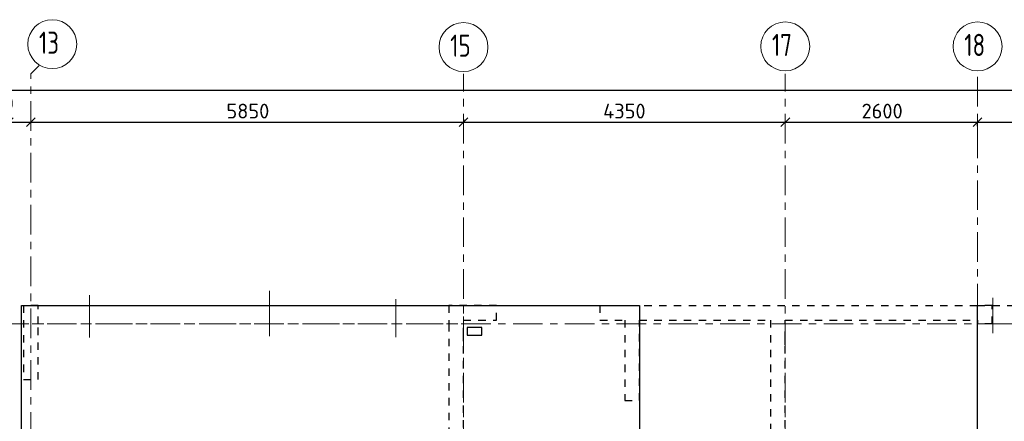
# Model space of a CAD drawing. Header units: metres. Extents: x -38 to 97, y -15 to 21.
# Tile 9 of 114: x 32.7 to 46.01, y 15.08 to 20.51. Entities that reach past the tile are written whole.
import ezdxf

# ---------------------------------------------------------------- set-up
doc = ezdxf.new("R2010")
doc.units = ezdxf.units.M
doc.header["$PDMODE"] = 65
for name, pattern in [('______11', [0.5, 0.4, -0.05, 0, -0.05]), ('______2', [0.0405, 0.03, -0.0105]), ('______3', [0.5, 0.4, -0.1]), ('______5', [1.1, 0.8, -0.1, 0.1, -0.1])]:
    doc.linetypes.add(name, pattern=pattern)
for name, color, linetype, lineweight in [('XR$2$Осевая линия (1)', 7, '______5', 13), ('XR$2$Размерная линия (1)', 7, 'Continuous', 13), ('XR$4$Балка (1)', 7, '______3', 13), ('XR$4$Перекрытие (1)', 7, 'Continuous', 35)]:
    doc.layers.add(name, color=color, linetype=linetype, lineweight=lineweight)
doc.layers.add('XR$6$Стена_ бетон несущ.', color=7, linetype='Continuous', lineweight=70, true_color=0xb4b496)
doc.styles.add('ISOCPEUR', font='txt')
doc.dimstyles.new('DIMSTYLE_3', dxfattribs={"dimtxt": 0.2, "dimasz": 0.2, "dimexe": 0, "dimexo": 0, "dimgap": 0.1, "dimtad": 2, "dimdec": 0, "dimlfac": 1000, "dimrnd": 5, "dimzin": 12, "dimdsep": 46, "dimtxsty": 'ISOCPEUR', "dimblk1": 'ALL_ML_STRICH', "dimblk2": 'ALL_ML_STRICH', "dimsah": 1, "dimcen": 0, "dimclrd": 7, "dimclre": 256, "dimclrt": 7, "dimadec": 0, "dimazin": 0, "dimtfac": 1, "dimtdec": 0, "dimtix": 1, "dimtmove": 2, "dimatfit": 3, "dimfxl": 0, "dimtzin": 0, "dimlwd": 0, "dimlwe": -3, "dimarcsym": 0})
doc.dimstyles.new('DIMSTYLE_5', dxfattribs={"dimtxt": 0.2, "dimasz": 0.2, "dimexe": 0, "dimexo": 0, "dimgap": 0.1, "dimtad": 2, "dimdec": 0, "dimlfac": 1000, "dimrnd": 5, "dimzin": 12, "dimdsep": 46, "dimtxsty": 'ISOCPEUR', "dimblk1": 'ALL_ML_STRICH', "dimblk2": 'ALL_ML_STRICH', "dimsah": 1, "dimcen": 0, "dimclrd": 7, "dimclre": 256, "dimclrt": 7, "dimadec": 0, "dimazin": 0, "dimtfac": 1, "dimtdec": 0, "dimtix": 1, "dimtmove": 2, "dimatfit": 3, "dimfxl": 0, "dimtvp": 1.2, "dimtzin": 0, "dimlwd": 0, "dimlwe": -3, "dimarcsym": 0})

# ---------------------------------------------------------------- blocks, each defined once
blk = doc.blocks.new('ALL_ML_STRICH')
at = {"color": 0, "linetype": 'ByBlock', "lineweight": -2}
for p, q in [((-1, 0), (0.5, 0)), ((-0.3, -0.3), (0.3, 0.3)), ((0, -0.5), (0, 0.5))]:
    blk.add_line(p, q, dxfattribs=at)
blk = doc.blocks.new('*D11')
at = {"layer": 'DEFPOINTS', "color": 7, "linetype": 'Continuous', "lineweight": 13, "transparency": 33554687}
for p in [(0.5, 19.557), (0.5, 19.377), (61.6, 17.12)]:
    blk.add_point(p, dxfattribs=at)
at = {"layer": 'XR$2$Размерная линия (1)', "color": 9, "linetype": 'Continuous', "lineweight": -2, "true_color": 0xc7c7c7, "transparency": 33554687}
for p, q in [((0.5, 19.357), (0.5, 19.557)), ((61.6, 17.14), (61.6, 19.557))]:
    blk.add_line(p, q, dxfattribs=at)
at = {"layer": 'XR$2$Размерная линия (1)', "color": 7, "linetype": 'Continuous', "lineweight": -2, "transparency": 33554687}
blk.add_line((0.5, 19.557), (61.6, 19.557), dxfattribs=at)
at = {"layer": 'XR$2$Размерная линия (1)', "color": 7, "linetype": 'Continuous', "lineweight": 13, "transparency": 33554687, "xscale": 0.2, "yscale": 0.2, "zscale": 0.2, "rotation": 180}
blk.add_blockref('ALL_ML_STRICH', (0.5, 19.557), dxfattribs=at)
at = {"layer": 'XR$2$Размерная линия (1)', "color": 7, "linetype": 'Continuous', "lineweight": 13, "transparency": 33554687, "xscale": 0.2, "yscale": 0.2, "zscale": 0.2}
blk.add_blockref('ALL_ML_STRICH', (61.6, 19.557), dxfattribs=at)
at = {"layer": 'XR$2$Размерная линия (1)', "color": 7, "linetype": 'Continuous', "lineweight": 13, "transparency": 33554687, "insert": (31.1, 19.707), "char_height": 0.2, "width": 1, "attachment_point": 5, "style": 'ISOCPEUR'}
blk.add_mtext('\\A1;{61100}', dxfattribs=at)
blk = doc.blocks.new('*D33')
at = {"layer": 'DEFPOINTS', "color": 7, "linetype": 'Continuous', "lineweight": 13, "transparency": 33554687}
for p in [(32.55, 19.135), (32.55, 19.126), (32.85, 19.135)]:
    blk.add_point(p, dxfattribs=at)
at = {"layer": 'XR$2$Размерная линия (1)', "color": 9, "linetype": 'Continuous', "lineweight": -2, "true_color": 0xc7c7c7, "transparency": 33554687}
for p, q in [((32.55, 19.126), (32.55, 19.126)), ((32.85, 19.126), (32.85, 19.126))]:
    blk.add_line(p, q, dxfattribs=at)
at = {"layer": 'XR$2$Размерная линия (1)', "color": 7, "linetype": 'Continuous', "lineweight": -2, "transparency": 33554687}
blk.add_line((32.55, 19.126), (32.85, 19.126), dxfattribs=at)
at = {"layer": 'XR$2$Размерная линия (1)', "color": 7, "linetype": 'Continuous', "lineweight": 13, "transparency": 33554687, "xscale": 0.2, "yscale": 0.2, "zscale": 0.2, "rotation": 180}
blk.add_blockref('ALL_ML_STRICH', (32.55, 19.126), dxfattribs=at)
at = {"layer": 'XR$2$Размерная линия (1)', "color": 7, "linetype": 'Continuous', "lineweight": 13, "transparency": 33554687, "xscale": 0.2, "yscale": 0.2, "zscale": 0.2}
blk.add_blockref('ALL_ML_STRICH', (32.85, 19.126), dxfattribs=at)
at = {"layer": 'XR$2$Размерная линия (1)', "color": 7, "linetype": 'Continuous', "lineweight": 13, "transparency": 33554687, "insert": (32.414, 19.378), "char_height": 0.2, "width": 0.6, "attachment_point": 5, "style": 'ISOCPEUR'}
blk.add_mtext('\\A1;{300}', dxfattribs=at)
blk = doc.blocks.new('*D34')
at = {"layer": 'DEFPOINTS', "color": 7, "linetype": 'Continuous', "lineweight": 13, "transparency": 33554687}
for p in [(38.7, 19.186), (32.85, 19.135), (32.85, 19.126)]:
    blk.add_point(p, dxfattribs=at)
at = {"layer": 'XR$2$Размерная линия (1)', "color": 9, "linetype": 'Continuous', "lineweight": -2, "true_color": 0xc7c7c7, "transparency": 33554687}
for p, q in [((32.85, 19.126), (32.85, 19.126)), ((38.7, 19.166), (38.7, 19.126))]:
    blk.add_line(p, q, dxfattribs=at)
at = {"layer": 'XR$2$Размерная линия (1)', "color": 7, "linetype": 'Continuous', "lineweight": -2, "transparency": 33554687}
blk.add_line((32.85, 19.126), (38.7, 19.126), dxfattribs=at)
at = {"layer": 'XR$2$Размерная линия (1)', "color": 7, "linetype": 'Continuous', "lineweight": 13, "transparency": 33554687, "xscale": 0.2, "yscale": 0.2, "zscale": 0.2, "rotation": 180}
blk.add_blockref('ALL_ML_STRICH', (32.85, 19.126), dxfattribs=at)
at = {"layer": 'XR$2$Размерная линия (1)', "color": 7, "linetype": 'Continuous', "lineweight": 13, "transparency": 33554687, "xscale": 0.2, "yscale": 0.2, "zscale": 0.2}
blk.add_blockref('ALL_ML_STRICH', (38.7, 19.126), dxfattribs=at)
at = {"layer": 'XR$2$Размерная линия (1)', "color": 7, "linetype": 'Continuous', "lineweight": 13, "transparency": 33554687, "insert": (35.785, 19.276), "char_height": 0.2, "width": 0.8, "attachment_point": 5, "style": 'ISOCPEUR'}
blk.add_mtext('\\A1;{5850}', dxfattribs=at)
blk = doc.blocks.new('*D35')
at = {"layer": 'DEFPOINTS', "color": 7, "linetype": 'Continuous', "lineweight": 13, "transparency": 33554687}
for p in [(38.7, 19.186), (38.7, 19.126), (43.05, 19.104)]:
    blk.add_point(p, dxfattribs=at)
at = {"layer": 'XR$2$Размерная линия (1)', "color": 9, "linetype": 'Continuous', "lineweight": -2, "true_color": 0xc7c7c7, "transparency": 33554687}
for p, q in [((38.7, 19.166), (38.7, 19.126)), ((43.05, 19.124), (43.05, 19.126))]:
    blk.add_line(p, q, dxfattribs=at)
at = {"layer": 'XR$2$Размерная линия (1)', "color": 7, "linetype": 'Continuous', "lineweight": -2, "transparency": 33554687}
blk.add_line((38.7, 19.126), (43.05, 19.126), dxfattribs=at)
at = {"layer": 'XR$2$Размерная линия (1)', "color": 7, "linetype": 'Continuous', "lineweight": 13, "transparency": 33554687, "xscale": 0.2, "yscale": 0.2, "zscale": 0.2, "rotation": 180}
blk.add_blockref('ALL_ML_STRICH', (38.7, 19.126), dxfattribs=at)
at = {"layer": 'XR$2$Размерная линия (1)', "color": 7, "linetype": 'Continuous', "lineweight": 13, "transparency": 33554687, "xscale": 0.2, "yscale": 0.2, "zscale": 0.2}
blk.add_blockref('ALL_ML_STRICH', (43.05, 19.126), dxfattribs=at)
at = {"layer": 'XR$2$Размерная линия (1)', "color": 7, "linetype": 'Continuous', "lineweight": 13, "transparency": 33554687, "insert": (40.875, 19.276), "char_height": 0.2, "width": 0.8, "attachment_point": 5, "style": 'ISOCPEUR'}
blk.add_mtext('\\A1;{4350}', dxfattribs=at)
blk = doc.blocks.new('*D36')
at = {"layer": 'DEFPOINTS', "color": 7, "linetype": 'Continuous', "lineweight": 13, "transparency": 33554687}
for p in [(43.05, 19.126), (43.05, 19.104), (45.65, 19.05)]:
    blk.add_point(p, dxfattribs=at)
at = {"layer": 'XR$2$Размерная линия (1)', "color": 9, "linetype": 'Continuous', "lineweight": -2, "true_color": 0xc7c7c7, "transparency": 33554687}
for p, q in [((43.05, 19.124), (43.05, 19.126)), ((45.65, 19.07), (45.65, 19.126))]:
    blk.add_line(p, q, dxfattribs=at)
at = {"layer": 'XR$2$Размерная линия (1)', "color": 7, "linetype": 'Continuous', "lineweight": -2, "transparency": 33554687}
blk.add_line((43.05, 19.126), (45.65, 19.126), dxfattribs=at)
at = {"layer": 'XR$2$Размерная линия (1)', "color": 7, "linetype": 'Continuous', "lineweight": 13, "transparency": 33554687, "xscale": 0.2, "yscale": 0.2, "zscale": 0.2, "rotation": 180}
blk.add_blockref('ALL_ML_STRICH', (43.05, 19.126), dxfattribs=at)
at = {"layer": 'XR$2$Размерная линия (1)', "color": 7, "linetype": 'Continuous', "lineweight": 13, "transparency": 33554687, "xscale": 0.2, "yscale": 0.2, "zscale": 0.2}
blk.add_blockref('ALL_ML_STRICH', (45.65, 19.126), dxfattribs=at)
at = {"layer": 'XR$2$Размерная линия (1)', "color": 7, "linetype": 'Continuous', "lineweight": 13, "transparency": 33554687, "insert": (44.36, 19.276), "char_height": 0.2, "width": 0.8, "attachment_point": 5, "style": 'ISOCPEUR'}
blk.add_mtext('\\A1;{2600}', dxfattribs=at)
blk = doc.blocks.new('*D37')
at = {"layer": 'DEFPOINTS', "color": 7, "linetype": 'Continuous', "lineweight": 13, "transparency": 33554687}
for p in [(45.65, 19.126), (45.65, 19.05), (51.5, 17.39)]:
    blk.add_point(p, dxfattribs=at)
at = {"layer": 'XR$2$Размерная линия (1)', "color": 9, "linetype": 'Continuous', "lineweight": -2, "true_color": 0xc7c7c7, "transparency": 33554687}
for p, q in [((45.65, 19.07), (45.65, 19.126)), ((51.5, 17.41), (51.5, 19.126))]:
    blk.add_line(p, q, dxfattribs=at)
at = {"layer": 'XR$2$Размерная линия (1)', "color": 7, "linetype": 'Continuous', "lineweight": -2, "transparency": 33554687}
blk.add_line((45.65, 19.126), (51.5, 19.126), dxfattribs=at)
at = {"layer": 'XR$2$Размерная линия (1)', "color": 7, "linetype": 'Continuous', "lineweight": 13, "transparency": 33554687, "xscale": 0.2, "yscale": 0.2, "zscale": 0.2, "rotation": 180}
blk.add_blockref('ALL_ML_STRICH', (45.65, 19.126), dxfattribs=at)
at = {"layer": 'XR$2$Размерная линия (1)', "color": 7, "linetype": 'Continuous', "lineweight": 13, "transparency": 33554687, "xscale": 0.2, "yscale": 0.2, "zscale": 0.2}
blk.add_blockref('ALL_ML_STRICH', (51.5, 19.126), dxfattribs=at)
at = {"layer": 'XR$2$Размерная линия (1)', "color": 7, "linetype": 'Continuous', "lineweight": 13, "transparency": 33554687, "insert": (48.585, 19.276), "char_height": 0.2, "width": 0.8, "attachment_point": 5, "style": 'ISOCPEUR'}
blk.add_mtext('\\A1;{5850}', dxfattribs=at)

msp = doc.modelspace()

# ---------------------------------------------------------------- linework, layer by layer
at = {"color": 52, "linetype": 'Continuous', "lineweight": 13, "transparency": 33554687}
for p, q in [((33.6454, 16.7902), (33.6454, 16.2178)), ((36.079, 16.8457), (36.079, 16.2357)), ((37.7851, 16.736), (37.7851, 16.2228)), ((45.8549, 16.7533), (45.8549, 16.2733))]:
    msp.add_line(p, q, dxfattribs=at)
at = {"layer": 'XR$2$Осевая линия (1)', "color": 253, "linetype": '______11', "lineweight": 13, "true_color": 0xa0a0a0, "transparency": 33554687}
for p, q in [((32.85, 19.78), (32.9631, 19.8931)), ((32.85, -3.39), (32.85, 19.78)), ((38.7, 8.34), (38.7, 19.78)), ((43.05, 8.34), (43.05, 19.78)), ((45.65, 6.74), (45.65, 19.78)), ((-2.63, 16.4), (62.6, 16.4))]:
    msp.add_line(p, q, dxfattribs=at)
at = {"layer": 'XR$2$Осевая линия (1)', "color": 7, "linetype": 'Continuous', "lineweight": 13, "transparency": 33554687}
for centre in [(33.1404, 20.1801), (38.7004, 20.1401), (43.0504, 20.1501), (45.6504, 20.1501)]:
    msp.add_circle(centre, 0.3304, dxfattribs=at)
at = {"layer": 'XR$4$Балка (1)', "color": 7, "linetype": '______2', "lineweight": 18, "transparency": 33554687}
for p, q in [((38.7, 16.4002), (38.7, 16.6502)), ((32.725, 16.4002), (38.7, 16.4002)), ((45.65, 16.4002), (51.6, 16.4002))]:
    msp.add_line(p, q, dxfattribs=at)
at = {"layer": 'XR$4$Балка (1)', "color": 7, "linetype": '______2', "lineweight": 25, "transparency": 33554687}
for q in [(45.65, 16.6502), (48.165, 16.6502)]:
    msp.add_line((45.65, 16.6502), q, dxfattribs=at)
at = {"layer": 'XR$4$Перекрытие (1)', "color": 7, "linetype": 'Continuous', "lineweight": 25, "transparency": 33554687}
for p, q in [((32.725, -0.2498), (32.725, 16.6502)), ((32.725, 16.6502), (41.0797, 16.6502)), ((41.0797, 16.6502), (41.0797, 11.7903)), ((45.65, 12.2702), (45.65, 16.6502)), ((38.95, 16.3503), (38.75, 16.3502)), ((38.75, 16.3502), (38.75, 16.2503)), ((38.75, 16.2503), (38.95, 16.2504)), ((38.95, 16.2504), (38.95, 16.3503))]:
    msp.add_line(p, q, dxfattribs=at)
at = {"layer": 'XR$6$Стена_ бетон несущ.', "color": 253, "linetype": '______2', "lineweight": -3, "true_color": 0xa0a0a0, "transparency": 33554687}
for p, q in [((32.95, 16.65), (32.75, 16.65)), ((32.75, 16.65), (32.75, 15.65)), ((32.95, 16.4), (32.95, 16.65)), ((38.5, 16.65), (38.5, 16.4)), ((39.145, 16.65), (38.5, 16.65)), ((39.145, 16.45), (39.145, 16.65)), ((40.545, 16.65), (45.65, 16.65)), ((40.545, 16.65), (40.545, 16.45)), ((45.85, 16.65), (45.65, 16.65)), ((45.85, 16.4), (45.85, 16.65)), ((32.95, 15.65), (32.95, 16.4)), ((38.5, 16.4), (38.5, 10.6)), ((38.7, 16.2493), (38.7, 16.45)), ((38.7, 16.45), (39.145, 16.45)), ((40.545, 16.45), (40.8797, 16.45)), ((40.8797, 16.45), (40.8797, 15.365)), ((41.0797, 15.365), (41.0797, 16.45)), ((41.0797, 16.45), (42.85, 16.45)), ((42.85, 16.45), (42.85, 13.68)), ((43.05, 16.199), (43.05, 16.45)), ((43.05, 16.45), (45.65, 16.45)), ((45.65, 16.45), (45.65, 16.4)), ((45.85, 16.4), (45.65, 16.4)), ((38.7, 16.1693), (38.7, 16.2493)), ((38.7, 9), (38.7, 16.1693)), ((43.05, 16.119), (43.05, 16.199)), ((43.05, 10.8), (43.05, 16.119)), ((32.75, 15.65), (32.95, 15.65)), ((40.8797, 15.365), (41.0797, 15.365))]:
    msp.add_line(p, q, dxfattribs=at)

# ---------------------------------------------------------------- texts
at = {"layer": 'XR$2$Осевая линия (1)', "color": 7, "linetype": 'Continuous', "lineweight": 13, "transparency": 33554687, "char_height": 0.3, "width": 0.472281, "attachment_point": 7, "style": 'ISOCPEUR'}
for s, insert in [('\\W0.75;13', (32.9604, 20.0496)), ('\\W0.75;15', (38.5204, 20.0096)), ('\\W0.75;17', (42.8704, 20.0196)), ('\\W0.75;18', (45.4704, 20.0196))]:
    msp.add_mtext(s, dxfattribs=dict(at, insert=insert))

# ---------------------------------------------------------------- dimensions: what is measured, and where the dimension line sits
at = {"layer": 'XR$2$Размерная линия (1)', "color": 7, "linetype": 'Continuous', "lineweight": 13, "transparency": 33554687}
for base, p1, p2, dimstyle, picture, middle in [((61.6, 19.5574), (0.5, 19.3568), (61.6, 17.1397), 'DIMSTYLE_3', '*D11', (31.1, 19.7074)), ((32.85, 19.1261), (32.55, 19.1261), (32.85, 19.1261), 'DIMSTYLE_5', '*D33', (32.4139, 19.3782)), ((38.7, 19.1261), (32.85, 19.1261), (38.7, 19.1656), 'DIMSTYLE_3', '*D34', (35.785, 19.2761)), ((43.05, 19.1261), (38.7, 19.1656), (43.05, 19.1244), 'DIMSTYLE_3', '*D35', (40.875, 19.2761)), ((45.65, 19.1261), (43.05, 19.1244), (45.65, 19.0702), 'DIMSTYLE_3', '*D36', (44.36, 19.2761)), ((51.5, 19.1261), (45.65, 19.0702), (51.5, 17.4096), 'DIMSTYLE_3', '*D37', (48.585, 19.2761))]:
    dim = msp.add_linear_dim(base=base, p1=p1, p2=p2, dimstyle=dimstyle, override={"dimpost": '<>', "dimclrd": 7, "dimclre": 9, "dimclrt": 7, "dimlwd": 0, "dimlwe": 65533}, dxfattribs=at)
    dim.commit()
    dim.dimension.update_dxf_attribs({"geometry": picture, "text_midpoint": middle, "dimtype": 160})

doc.saveas('drawing.dxf')
